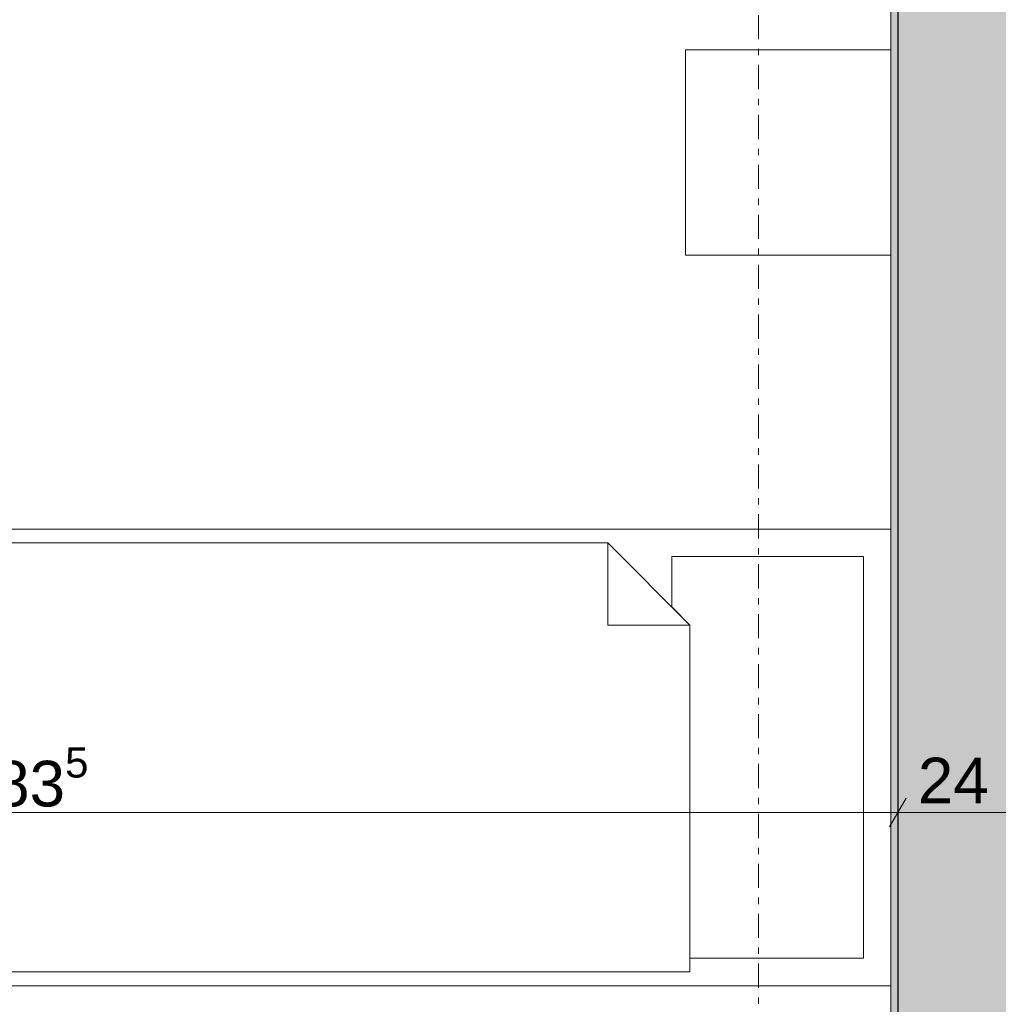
# Model space of a CAD drawing. Extents: x 100 to 2982, y 37 to 2050.
# Tile 100 of 135: x 1536 to 1750, y 710 to 926. Entities that reach past the tile are written whole.
import ezdxf
from ezdxf.xclip import XClip

# ---------------------------------------------------------------- set-up
doc = ezdxf.new("R2010")
doc.units = 0
doc.header["$MEASUREMENT"] = 0
doc.header["$XCLIPFRAME"] = 0
doc.linetypes.add('Przerywana podwójnie', pattern=[54.680554, 26.458333, -10.583333, 7.055556, -10.583333])
for name, color, linetype in [('299-A Wymiary Opisy', 7, 'Continuous'), ('320-W Umeblowanie', 7, 'Continuous'), ('410-K Osie', 7, 'Continuous'), ('420-K Ściany', 7, 'Continuous'), ('820-G Rysunki Obrazki', 7, 'Continuous')]:
    doc.layers.add(name, color=color, linetype=linetype)
doc.styles.add('STYL_AUTOMATYCZNY_3', font='txt')
doc.styles.add('STYL_AUTOMATYCZNY_7', font='txt')

# ---------------------------------------------------------------- blocks, each defined once
blk = doc.blocks.new('Rysunek_1_1', base_point=(-18316.35, -206.53))
at = {"layer": '420-K Ściany', "linetype": 'Continuous', "lineweight": 5}
h = blk.add_hatch(dxfattribs=at)
h.set_pattern_fill('Tynk_0001', color=180, style=0, pattern_type=2)
h.set_pattern_definition([(0, (-18316.349, -206.5255), (0, 8.660254), [0, -5]), (0, (-18313.849, -202.195), (0, 8.660254), [0, -5])])
h.paths.add_polyline_path([(1726.8, 1179.01), (1726.8, 621.01), (1728.3, 621.01), (1728.3, 1179.01)])
at = {"layer": '420-K Ściany', "linetype": 'Continuous', "lineweight": 13}
blk.add_hatch(color=62, dxfattribs=at).paths.add_polyline_path([(1728.3, 1179.01), (1728.3, 621.01), (1752.3, 621.01), (1752.3, 1179.01)])
at = {"layer": '299-A Wymiary Opisy', "color": 45, "linetype": 'Continuous', "lineweight": 15, "ltscale": 0.2}
blk.add_line((1730.11, 755.08), (1726.5, 748.83), dxfattribs=at)
at = {"layer": '299-A Wymiary Opisy', "color": 85, "linetype": 'Continuous', "lineweight": 13, "ltscale": 0.2}
for p, q in [((1728.3, 747.27), (1728.3, 756.64)), ((1344.8, 751.95), (1728.3, 751.95)), ((1728.3, 751.95), (1752.3, 751.95))]:
    blk.add_line(p, q, dxfattribs=at)
at = {"layer": '320-W Umeblowanie', "color": 4, "linetype": 'Continuous', "lineweight": 13, "ltscale": 0.2}
for p, q in [((1681.8, 874.01), (1681.8, 919.01)), ((1681.8, 919.01), (1726.8, 919.01)), ((1726.8, 919.01), (1726.8, 874.01)), ((1726.8, 874.01), (1681.8, 874.01)), ((1496.8, 814.01), (1726.8, 814.01)), ((1726.8, 814.01), (1726.8, 714.01)), ((1664.8, 811.01), (1664.8, 793.01)), ((1682.8, 793.01), (1664.8, 793.01)), ((1726.8, 714.01), (1496.8, 714.01))]:
    blk.add_line(p, q, dxfattribs=at)
at = {"layer": '320-W Umeblowanie', "color": 4, "linetype": 'Continuous', "lineweight": 13, "ltscale": 0.2, "flags": 128}
for points in [[(1499.8, 717.01), (1499.8, 811.01), (1664.8, 811.01), (1682.8, 793.01), (1682.8, 717.01)], [(1682.8, 793.01), (1678.8, 797.01), (1678.8, 808.01), (1720.8, 808.01), (1720.8, 720.01), (1682.8, 720.01)]]:
    blk.add_lwpolyline(points, close=True, dxfattribs=at)
at = {"layer": '410-K Osie', "color": 101, "linetype": 'Przerywana podwójnie', "lineweight": 5, "ltscale": 0.2}
blk.add_line((1697.8, 1801.51), (1697.8, 517.46), dxfattribs=at)
blk.add_line((1697.8, 1801.51), (1697.8, 517.46), dxfattribs=at)
at = {"layer": '420-K Ściany', "color": 27, "linetype": 'Continuous', "lineweight": 25, "ltscale": 0.2}
blk.add_line((1728.3, 1179.01), (1728.3, 621.01), dxfattribs=at)
at = {"layer": '420-K Ściany', "color": 47, "linetype": 'Continuous', "lineweight": 15, "ltscale": 0.2, "flags": 128}
blk.add_lwpolyline([(1726.8, 1179.01), (1726.8, 621.01)], dxfattribs=at)
at = {"layer": '299-A Wymiary Opisy', "color": 46, "linetype": 'Continuous', "lineweight": 15, "insert": (1522.66, 750.35), "char_height": 10, "attachment_point": 7, "style": 'STYL_AUTOMATYCZNY_3'}
blk.add_mtext('\\A1;{\\pql;\\fArial|b0|i0|c238|p38;383\\fArial|b0|i0|c238|p38;\\A1{\\H.66x;\\S5^  ;}}', dxfattribs=at)
at = {"layer": '299-A Wymiary Opisy', "color": 46, "linetype": 'Continuous', "lineweight": 15, "insert": (1732.71, 753.95), "char_height": 10, "width": 15.1772, "attachment_point": 7, "style": 'STYL_AUTOMATYCZNY_7'}
blk.add_mtext('\\A1;{\\pql;\\fArial|b0|i0|c0|p38;24}', dxfattribs=at)

msp = doc.modelspace()

# ---------------------------------------------------------------- block references
at = {"layer": '820-G Rysunki Obrazki', "color": 65, "linetype": 'Continuous', "lineweight": 13, "ltscale": 0.2}
ref = msp.add_blockref('Rysunek_1_1', (-18316.35, -206.53), dxfattribs=at)
XClip(ref).set_block_clipping_path([(244.527027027, 76.8014120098), (2570.9054054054, 2022.1162324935)])

doc.saveas('drawing.dxf')
